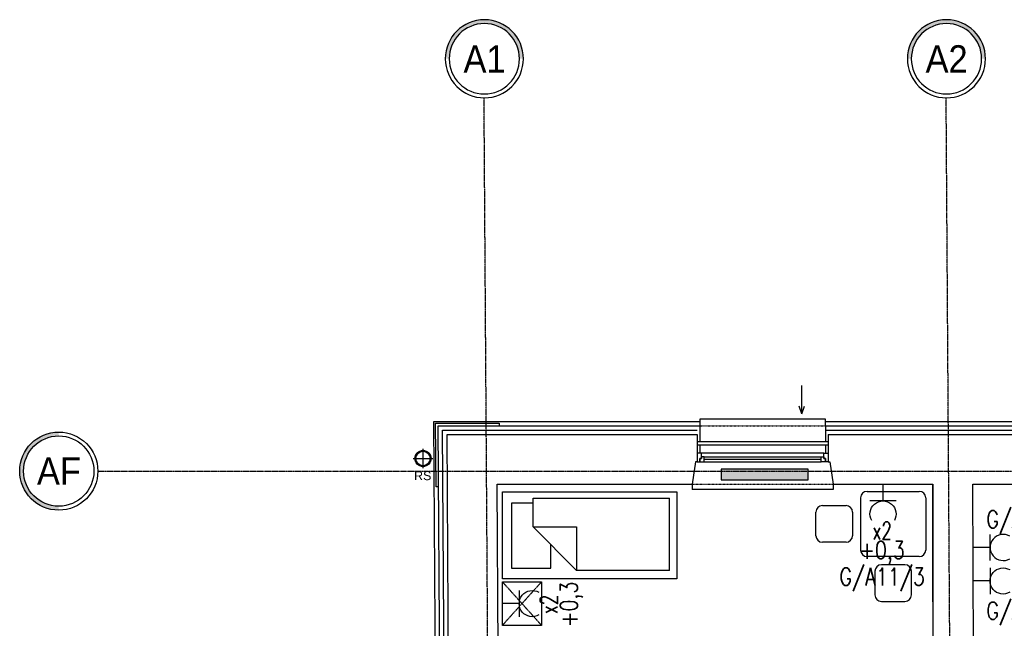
# Model space of a CAD drawing. Header units: inches. Extents: x -145354 to -97635, y 38777 to 78670.
# Tile 142 of 231: x -143289 to -142160, y 61496 to 62194. Entities that reach past the tile are written whole.
import ezdxf
from ezdxf.enums import TextEntityAlignment as Align

# ---------------------------------------------------------------- set-up
doc = ezdxf.new("R2010")
doc.units = ezdxf.units.IN
doc.header["$MEASUREMENT"] = 0
for name, pattern in [('CENTER', [2, 1.25, -0.25, 0.25, -0.25]), ('DASHDOT', [1, 0.5, -0.25, 0, -0.25]), ('DASHED2', [0.375, 0.25, -0.125])]:
    doc.linetypes.add(name, pattern=pattern)
doc.layers.get('0').update_dxf_attribs({"color": 101})
for name, color, linetype in [('E35', 6, 'Continuous'), ('E50', 3, 'Continuous'), ('Fas-balustrada-widok', 64, 'Continuous'), ('Ins-went-opis', 141, 'Continuous'), ('Ins-wod', 152, 'Continuous'), ('Ins-wod-opis', 155, 'Continuous'), ('Okn---okna', 5, 'Continuous'), ('Os-osie glowne', 8, 'CENTER'), ('Os-osie-opis', 8, 'Continuous'), ('Sc-cegla pelna', 32, 'Continuous'), ('Sc-izolacja term-obrys', 132, 'Continuous'), ('Sc-izolacja term-styropian', 151, 'STYROPIAN-KA'), ('Sc-kamien', 31, 'Continuous'), ('Sc-nadproza kon', 5, 'DASHED2'), ('W-idok', 9, 'Continuous'), ('Wym-zew', 9, 'Continuous'), ('Wyp-grzejniki', 56, 'Continuous'), ('Wyp-meble', 155, 'Continuous')]:
    doc.layers.add(name, color=color, linetype=linetype)
doc.layers.get('Wym-zew').off()
doc.styles.add('dwg_opis duży', font='ARIAL.TTF', dxfattribs={"width": 0.9})
doc.styles.add('ROMANS', font='romans', dxfattribs={"width": 0.85})
doc.styles.add('TYTUL2', font='ARIAL.TTF')
doc.linetypes.add('BATTING', pattern='A,0.0001,-0.1,[134,ltypeshp.shx,S=0.1,R=0,X=-0.1,Y=0],-0.2,[134,ltypeshp.shx,S=0.1,R=180,X=0.1,Y=0],-0.1', length=0.4001)
doc.linetypes.add('STYROPIAN-KA', pattern='A,0.0001,-0.1,[135,ltypeshp.shx,S=0.1,R=0,X=-0.1,Y=0],0,[135,ltypeshp.shx,S=0.1,R=180,X=0.1,Y=0],-0.1', length=0.2001)

# ---------------------------------------------------------------- blocks, each defined once
blk = doc.blocks.new('g2')
at = {"layer": 'E35'}
blk.add_line((15, 19.3), (-15, 19.3), dxfattribs=at)
blk.add_arc((0, 34.3), 15, 150, 30, dxfattribs=at)
at = {"layer": 'E50'}
blk.add_line((0, 19.3), (0, 0), dxfattribs=at)
blk = doc.blocks.new('_STOLIK')
for p, q in [((46815.3, 22383.5), (46842.3, 22383.5)), ((46807.8, 22348.9), (46807.8, 22376)), ((46849.8, 22376), (46849.8, 22348.9)), ((46842.3, 22341.5), (46815.3, 22341.5)), ((46798.9, 22332.1), (46858.7, 22332.1)), ((46774.5, 22315.8), (46747.4, 22315.8)), ((46791.5, 22264.9), (46791.5, 22324.7)), ((46866.1, 22324.7), (46866.1, 22264.9)), ((46740, 22308.3), (46740, 22281.3)), ((46782, 22281.3), (46782, 22308.3)), ((46747.4, 22273.8), (46774.5, 22273.8)), ((46858.7, 22257.5), (46798.9, 22257.5))]:
    blk.add_line(p, q)
for centre, start, end in [((46815.3, 22376), 90, 180), ((46842.3, 22376), 0, 90), ((46815.3, 22348.9), 180, 270), ((46842.3, 22348.9), 270, 0), ((46798.9, 22324.7), 90, 180), ((46858.7, 22324.7), 0, 90), ((46747.4, 22308.3), 90, 180), ((46774.5, 22308.3), 0, 90), ((46747.4, 22281.3), 180, 270), ((46774.5, 22281.3), 270, 0), ((46798.9, 22264.9), 180, 270), ((46858.7, 22264.9), 270, 0)]:
    blk.add_arc(centre, 7.47, start, end)
blk = doc.blocks.new('loz033')
blk.add_lwpolyline([(0, 200), (100, 200), (100, 0), (0, 0)], close=True)
for points in [[(87, 164.8), (87, 189.4), (12.4, 189.4), (12.4, 144.4), (39.4, 144.4)], [(9.8, 114.8), (59.8, 164.8)], [(59.8, 164.8), (59.8, 114.8), (9.8, 114.8)], [(59.8, 164.8), (92.6, 164.8), (92.6, 8.3)], [(9.8, 8.3), (9.8, 114.8)], [(9.8, 8.3), (92.6, 8.3)]]:
    blk.add_lwpolyline(points)
blk = doc.blocks.new('_szafka_nocna')
blk.add_lwpolyline([(-25, 0), (25, 0), (25, -45), (-25, -45)], close=True)
at = {"linetype": 'DASHED2'}
for points in [[(25, 0), (-25, -45)], [(-25, 0), (25, -45)]]:
    blk.add_lwpolyline(points, dxfattribs=at)
blk = doc.blocks.new('rura_spustowa')
at = {"layer": 'Ins-wod', "linetype": 'Continuous'}
for p, q in [((-11.2, 0), (11.2, 0)), ((0, -11.2), (0, 11.2))]:
    blk.add_line(p, q, dxfattribs=at)
at = {"layer": 'Ins-wod', "linetype": 'Continuous', "ltscale": 25}
for radius in [9.25, 8.25]:
    blk.add_circle((0, 0), radius, dxfattribs=at)
blk = doc.blocks.new('ramiak_okna')
at = {"layer": 'Okn---okna'}
for p, q in [((145, 10), (5, 10)), ((8, 6), (142, 6)), ((8, 3), (142, 3)), ((8, 0), (142, 0))]:
    blk.add_line(p, q, dxfattribs=at)
for points in [[(5, 10), (0, 10), (0, 0), (3, 0), (3, 4), (5, 4)], [(8, 6), (5, 6), (5, 4), (3, 4), (3, 0), (5, 0), (8, 0)], [(142, 6), (145, 6), (145, 4), (147, 4), (147, 0), (145, 0), (142, 0)], [(145, 10), (150, 10), (150, 0), (147, 0), (147, 4), (145, 4)]]:
    blk.add_lwpolyline(points, close=True, dxfattribs=at)
blk = doc.blocks.new('0630_STRZAŁKA')
at = {"ltscale": 0.5}
for points in [[(0, 0), (-3, -8.6)], [(0, 0), (0, -32.4)], [(0, 0), (3, -8.6)]]:
    blk.add_lwpolyline(points, dxfattribs=at)
blk = doc.blocks.new('grzejnik_100')
at = {"layer": 'Wyp-grzejniki'}
h = blk.add_hatch(dxfattribs=at)
h.set_pattern_fill('DOTS', color=256, scale=0.5, style=0)
h.set_pattern_definition([(0, (-77492.90915, 37823.9399), (0.396875, 0.79375), [0, -0.79375])])
h.paths.add_polyline_path([(0, -100), (12, -100), (12, 0), (0, 0)])
blk.add_lwpolyline([(12, 0), (0, 0), (0, -100), (12, -100)], close=True, dxfattribs=at)
blk = doc.blocks.new('_opis_osi')
blk.add_hatch(color=256).paths.add_polyline_path([(32, -32), (28.8, -32, -1), (-28.8, -32), (-32, -32, 1)])
for radius in [32, 28.8]:
    blk.add_circle((0, -32), radius)
at = {"style": 'dwg_opis duży', "width": 0.9}
blk.add_attdef('AXNAMEV', text='', height=22.4, rotation=90, dxfattribs=at).set_placement((0, -32), align=Align.MIDDLE_CENTER)
blk = doc.blocks.new('_opis_osi_liczbowy')
blk.add_hatch(color=256).paths.add_polyline_path([(32, 32), (32, 28.8, -1), (32, -28.8), (32, -32, 1)])
for radius in [32, 28.8]:
    blk.add_circle((32, 0), radius)
at = {"style": 'dwg_opis duży', "width": 0.9}
blk.add_attdef('AXNAMEH', text='', height=22.4, rotation=90, dxfattribs=at).set_placement((32, 0), align=Align.MIDDLE_CENTER)

msp = doc.modelspace()

# ---------------------------------------------------------------- linework, layer by layer
at = {"layer": 'Fas-balustrada-widok'}
for p, q in [((-142511.79, 61710.55), (-142361.79, 61710.55)), ((-142511.79, 61706.55), (-142361.79, 61706.55))]:
    msp.add_line(p, q, dxfattribs=at)
at = {"layer": 'Os-osie glowne'}
for p, q in [((-142728.57, 57943.12), (-142756.37, 62104.61)), ((-142198.56, 57943.12), (-142226.36, 62104.61))]:
    msp.add_line(p, q, dxfattribs=at)
msp.add_lwpolyline([(-143199.4, 61676.54), (-138010.88, 61676.54)], dxfattribs=at)
at = {"layer": 'Sc-cegla pelna'}
for p, q in [((-142741.41, 61661.55), (-142517.79, 61661.55)), ((-142740.01, 61451.54), (-142741.41, 61661.55)), ((-142355.79, 61661.55), (-142241.79, 61661.55)), ((-142241.79, 61526.55), (-142241.79, 61661.55)), ((-142241.79, 61661.55), (-142241.79, 61405.55)), ((-142195.87, 61661.55), (-142055.4, 61661.55)), ((-142192.27, 60997.57), (-142195.87, 61661.55))]:
    msp.add_line(p, q, dxfattribs=at)
for points in [[(-142797, 61446.16), (-142798.83, 61718.55), (-142511.79, 61718.55)], [(-142511.79, 61718.55), (-142511.79, 61687.03), (-142513.79, 61687.03), (-142517.79, 61661.55)], [(-142361.79, 61718.55), (-141922.4, 61718.55), (-141922.4, 61687.03), (-141924.4, 61687.03), (-141928.4, 61661.55), (-142055.4, 61661.55)], [(-142361.79, 61718.55), (-142361.79, 61687.03), (-142359.79, 61687.03), (-142355.79, 61661.55)]]:
    msp.add_lwpolyline(points, dxfattribs=at)
at = {"layer": 'Sc-izolacja term-obrys'}
for p, q in [((-142364.79, 61728.55), (-141919.4, 61728.55)), ((-142364.79, 61728.55), (-142364.79, 61710.55)), ((-142364.79, 61706.55), (-142364.79, 61697.03))]:
    msp.add_line(p, q, dxfattribs=at)
for points in [[(-142788.98, 61443.21), (-142806.98, 61443.09), (-142808.89, 61728.55), (-142508.79, 61728.55), (-142508.79, 61710.55)], [(-142508.79, 61706.55), (-142508.79, 61697.03)]]:
    msp.add_lwpolyline(points, dxfattribs=at)
at = {"layer": 'Sc-izolacja term-styropian', "linetype": 'BATTING', "ltscale": 0.25}
msp.add_line((-142364.79, 61723.55), (-141919.4, 61723.55), dxfattribs=at)
msp.add_lwpolyline([(-142802, 61446.13), (-142803.86, 61723.55), (-142511.79, 61723.55)], dxfattribs=at)
at = {"layer": 'Sc-kamien'}
msp.add_lwpolyline([(-142808.43, 61658.54), (-142811.43, 61658.54), (-142811.91, 61731.54), (-142738.91, 61731.55), (-142738.91, 61728.55)], dxfattribs=at)
at = {"layer": 'Sc-nadproza kon', "linetype": 'DASHDOT', "ltscale": 0.5}
for p, q in [((-142508.79, 61728.55), (-142364.79, 61728.55)), ((-142517.79, 61661.55), (-142355.79, 61661.55))]:
    msp.add_line(p, q, dxfattribs=at)
at = {"layer": 'W-idok'}
msp.add_line((-142364.79, 61733.55), (-141919.4, 61733.55), dxfattribs=at)
for points in [[(-142811.98, 61443.06), (-142813.93, 61733.55), (-142508.79, 61733.55)], [(-142364.79, 61728.55), (-142364.79, 61736.05), (-142508.79, 61736.05)], [(-142508.79, 61736.05), (-142508.79, 61728.55)], [(-142355.79, 61661.55), (-142355.79, 61655.55), (-142517.79, 61655.55)], [(-142517.79, 61661.55), (-142517.79, 61655.55)]]:
    msp.add_lwpolyline(points, dxfattribs=at)

# ---------------------------------------------------------------- block references
at = {"layer": 'E35', "xscale": -1}
for p, rotation in [((-142298.79, 61661.55), 180), ((-142195.3, 61550.5), 270.0000000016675), ((-142735.4, 61524.55), 270.0000000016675)]:
    msp.add_blockref('g2', p, dxfattribs=dict(at, rotation=rotation))
at = {"layer": 'E35', "rotation": 269.9999999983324}
msp.add_blockref('g2', (-142195.3, 61588.96), dxfattribs=at)
at = {"layer": 'Ins-went-opis', "xscale": -1, "rotation": 180}
msp.add_blockref('0630_STRZAŁKA', (-142392, 61742.2), dxfattribs=at)
at = {"layer": 'Okn---okna'}
msp.add_blockref('ramiak_okna', (-142511.79, 61687.03), dxfattribs=at)
at = {"layer": 'Os-osie-opis'}
ref = msp.add_blockref('_opis_osi_liczbowy', (-142756.04, 62104.6), dxfattribs=dict(at, xscale=-1.399999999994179, yscale=1.399999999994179, zscale=1.4, rotation=270))
ref.add_attrib('AXNAMEH', 'A1', dxfattribs={"layer": '0', "height": 31.36, "style": 'dwg_opis duży', "width": 0.9}).set_placement((-142755.83, 62149.25), align=Align.MIDDLE_CENTER)
ref = msp.add_blockref('_opis_osi_liczbowy', (-142226.03, 62104.6), dxfattribs=dict(at, xscale=-1.399999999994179, yscale=1.399999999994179, zscale=1.4, rotation=270))
ref.add_attrib('AXNAMEH', 'A2', dxfattribs={"layer": '0', "height": 31.36, "style": 'dwg_opis duży', "width": 0.9}).set_placement((-142225.82, 62149.25), align=Align.MIDDLE_CENTER)
ref = msp.add_blockref('_opis_osi', (-143199.4, 61676.54), dxfattribs=dict(at, xscale=1.400000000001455, yscale=1.400000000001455, zscale=1.4, rotation=270))
ref.add_attrib('AXNAMEV', 'AF', dxfattribs={"layer": '0', "height": 31.36, "style": 'dwg_opis duży', "width": 0.9}).set_placement((-143243.97, 61676.54), align=Align.MIDDLE_CENTER)
at = {"layer": 'Wym-zew'}
msp.add_blockref('rura_spustowa', (-142826.39, 61690.99), dxfattribs=at)
at = {"layer": 'Wyp-grzejniki', "rotation": 90}
msp.add_blockref('grzejnik_100', (-142484.49, 61666.67), dxfattribs=at)
at = {"layer": 'Wyp-meble', "rotation": 90}
for name, p in [('loz033', (-142535.4, 61552.89)), ('_STOLIK', (-119992.29, 14787.13)), ('_szafka_nocna', (-142735.4, 61524.55))]:
    msp.add_blockref(name, p, dxfattribs=at)

# ---------------------------------------------------------------- texts
at = {"layer": 'E35', "style": 'ROMANS'}
for s, rotation, width, p in [('G/A11/5', 360, 0.8, (-142131.28, 61619.73)), ('G/A11/3', 360, 0.8, (-142299.76, 61554.05)), ('+0,3', 90, 0.8, (-142656, 61523.68)), ('x2', 90, 0.7, (-142682.06, 61523.62)), ('G/A11/7', 0, 0.8, (-142131.28, 61514.91))]:
    msp.add_text(s, height=20, rotation=rotation, dxfattribs=dict(at, width=width)).set_placement(p, align=Align.MIDDLE)
for s, width, p in [('x2', 0.7, (-142299.72, 61608.21)), ('+0,3', 0.8, (-142299.88, 61583.03))]:
    msp.add_text(s, height=20, dxfattribs=dict(at, width=width)).set_placement(p, align=Align.MIDDLE)
at = {"layer": 'Ins-wod-opis', "style": 'TYTUL2'}
msp.add_text('RS', height=10.212, dxfattribs=at).set_placement((-142826.74, 61671.25), align=Align.MIDDLE)

doc.saveas('drawing.dxf')
